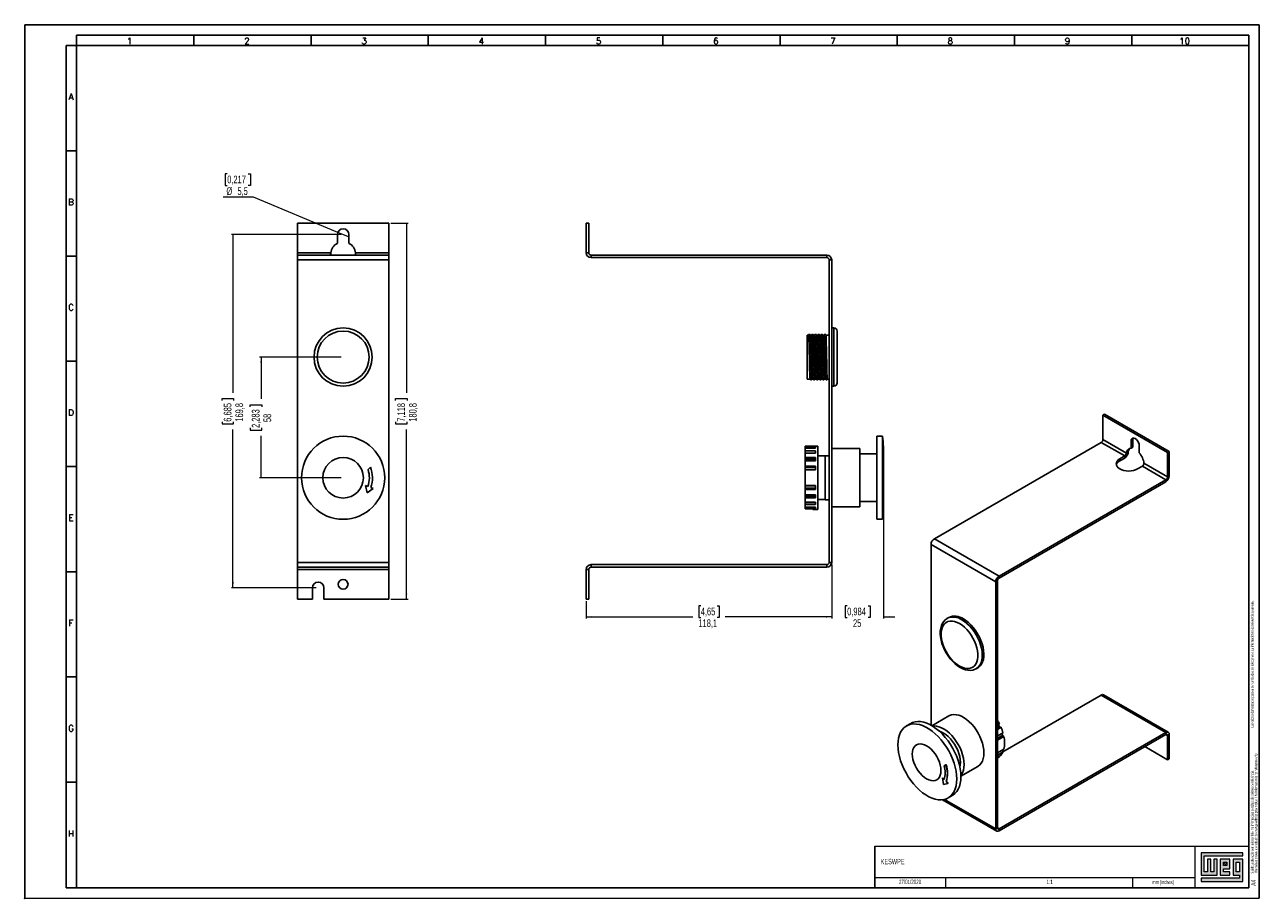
# Model space of a CAD drawing. Header units: millimetres. Extents: x 0 to 594, y 0 to 420.
import ezdxf

# ---------------------------------------------------------------- set-up
doc = ezdxf.new("R2010")
doc.units = ezdxf.units.MM
doc.header["$PDSIZE"] = -1
doc.layers.add('FORMATO', color=7, linetype='Continuous')
doc.layers.add('LEGENDA', color=7, linetype='Continuous')
doc.styles.add('SLDTEXTSTYLE0', font='ROMANS')
doc.styles.add('SLDTEXTSTYLE1', font='TXT', dxfattribs={"width": 0.605})
doc.styles.add('SLDTEXTSTYLE2', font='TXT', dxfattribs={"width": 0.569583})
doc.dimstyles.new('SLDDIMSTYLE0', dxfattribs={"dimtxt": 3.595646, "dimasz": 2.7, "dimexe": 0, "dimexo": 0.0625, "dimgap": 0.898912, "dimtad": 0, "dimdec": 1, "dimrnd": 1e-09, "dimzin": 12, "dimdsep": 46, "dimtxsty": 'SLDTEXTSTYLE1', "dimsah": 1, "dimcen": 0.09, "dimadec": 0, "dimazin": 3, "dimtfac": 1, "dimtdec": 3, "dimtofl": 0, "dimtmove": 0, "dimatfit": 3, "dimfxl": 1, "dimfrac": 2, "dimtolj": 1, "dimtzin": 12, "dimarcsym": 0})
doc.dimstyles.new('SLDDIMSTYLE1', dxfattribs={"dimtxt": 3.595646, "dimasz": 2.7, "dimexe": 0, "dimexo": 0.0625, "dimgap": 0.898912, "dimtad": 0, "dimtih": 1, "dimtoh": 1, "dimdec": 1, "dimrnd": 1e-09, "dimzin": 12, "dimdsep": 46, "dimtxsty": 'SLDTEXTSTYLE1', "dimblk1": 'NONE', "dimsah": 1, "dimcen": 0, "dimadec": 0, "dimazin": 3, "dimtfac": 1, "dimtdec": 3, "dimtmove": 0, "dimatfit": 3, "dimldrblk": 'NONE', "dimfxl": 1, "dimfrac": 2, "dimtolj": 1, "dimtzin": 12, "dimarcsym": 0})
doc.dimstyles.new('SLDDIMSTYLE2', dxfattribs={"dimtxt": 3.595646, "dimasz": 2.7, "dimexe": 0, "dimexo": 0.0625, "dimgap": 0.898912, "dimtad": 0, "dimdec": 1, "dimrnd": 1e-09, "dimzin": 12, "dimdsep": 46, "dimtxsty": 'SLDTEXTSTYLE1', "dimsah": 1, "dimcen": 0.09, "dimadec": 0, "dimazin": 3, "dimtfac": 1, "dimtdec": 3, "dimtmove": 0, "dimatfit": 0, "dimfxl": 1, "dimfrac": 2, "dimtolj": 1, "dimtzin": 12, "dimarcsym": 0})

# ---------------------------------------------------------------- blocks, each defined once
blk = doc.blocks.new('SW_NOTE_0')
at = {"color": 0, "linetype": 'Continuous', "lineweight": 0, "attachment_point": 1, "rotation": 90}
for s, insert, char_height, style in [('Sujeito a alteração sem aviso prévio. As informações contidas são valores de referência.                                                           Los valores demostrados pueden ser cambiados sin aviso previo. La información és de referencia solamente.', (-1.71, 0), 1.32292, 'SLDTEXTSTYLE2'), ('The values shown are subject to change without prior notice. The information is for reference only.', (0.06, 0), 1.3229, 'SLDTEXTSTYLE1')]:
    blk.add_mtext(s, dxfattribs=dict(at, insert=insert, char_height=char_height, style=style))
blk = doc.blocks.new('_D')
at = {"color": 7, "linetype": 'Continuous', "lineweight": 18}
for p, q in [((176.21, 324.6), (184.46, 324.6)), ((183.71, 324.6), (183.71, 243.09)), ((178.44, 239.26), (178.44, 240.28)), ((178.44, 240.28), (184.04, 240.28)), ((184.04, 240.28), (184.04, 239.26)), ((178.44, 229.14), (178.44, 228.12)), ((178.44, 228.12), (184.04, 228.12)), ((184.04, 228.12), (184.04, 229.14)), ((183.71, 143.8), (183.71, 225.31)), ((176.21, 143.8), (184.46, 143.8))]:
    blk.add_line(p, q, dxfattribs=at)
for points in [[(183.71, 324.6), (183.36, 321.9), (184.06, 321.9)], [(183.71, 143.8), (184.06, 146.5), (183.36, 146.5)]]:
    blk.add_solid(points, dxfattribs=at)
at = {"color": 7, "linetype": 'Continuous', "lineweight": 18, "char_height": 3.704, "attachment_point": 1, "rotation": 90, "style": 'SLDTEXTSTYLE1'}
for s, insert in [('7,118', (179.27, 229.14)), ('180,8', (184.88, 229.14))]:
    blk.add_mtext(s, dxfattribs=dict(at, insert=insert))
blk = doc.blocks.new('_D_1')
at = {"color": 7, "linetype": 'Continuous', "lineweight": 18}
for p, q in [((152.21, 260.2), (112.96, 260.2)), ((113.71, 260.2), (113.71, 240.09)), ((108.44, 236.26), (108.44, 237.28)), ((108.44, 237.28), (114.04, 237.28)), ((114.04, 237.28), (114.04, 236.26)), ((108.44, 226.14), (108.44, 225.12)), ((114.04, 225.12), (114.04, 226.14)), ((108.44, 225.12), (114.04, 225.12)), ((113.71, 202.2), (113.71, 222.31)), ((152.21, 202.2), (112.96, 202.2))]:
    blk.add_line(p, q, dxfattribs=at)
for points in [[(113.71, 260.2), (113.36, 257.5), (114.06, 257.5)], [(113.71, 202.2), (114.06, 204.9), (113.36, 204.9)]]:
    blk.add_solid(points, dxfattribs=at)
at = {"color": 7, "linetype": 'Continuous', "lineweight": 18, "char_height": 3.704, "attachment_point": 1, "rotation": 90, "style": 'SLDTEXTSTYLE1'}
for s, insert in [('2,283', (109.27, 226.14)), ('58', (114.88, 228.95))]:
    blk.add_mtext(s, dxfattribs=dict(at, insert=insert))
blk = doc.blocks.new('_D_2')
at = {"color": 7, "linetype": 'Continuous', "lineweight": 18}
for p, q in [((152.21, 319.1), (99.46, 319.1)), ((100.21, 319.1), (100.21, 243.09)), ((94.94, 239.26), (94.94, 240.28)), ((94.94, 240.28), (100.54, 240.28)), ((100.54, 240.28), (100.54, 239.26)), ((94.94, 229.14), (94.94, 228.12)), ((94.94, 228.12), (100.54, 228.12)), ((100.54, 228.12), (100.54, 229.14)), ((100.21, 149.3), (100.21, 225.31)), ((140.21, 149.3), (99.46, 149.3))]:
    blk.add_line(p, q, dxfattribs=at)
for points in [[(100.21, 319.1), (99.86, 316.4), (100.56, 316.4)], [(100.21, 149.3), (100.56, 152), (99.86, 152)]]:
    blk.add_solid(points, dxfattribs=at)
at = {"color": 7, "linetype": 'Continuous', "lineweight": 18, "char_height": 3.704, "attachment_point": 1, "rotation": 90, "style": 'SLDTEXTSTYLE1'}
for s, insert in [('6,685', (95.77, 229.14)), ('169,8', (101.38, 229.14))]:
    blk.add_mtext(s, dxfattribs=dict(at, insert=insert))
blk = doc.blocks.new('_D_3')
at = {"color": 7, "linetype": 'Continuous', "lineweight": 18}
for p, q in [((97.45, 348.28), (96.44, 348.28)), ((96.44, 348.28), (96.44, 342.68)), ((107.58, 348.28), (108.59, 348.28)), ((108.59, 348.28), (108.59, 342.68)), ((96.44, 342.68), (97.45, 342.68)), ((108.59, 342.68), (107.58, 342.68)), ((110.11, 337.06), (95.43, 337.06)), ((150.67, 320.16), (110.11, 337.06)), ((155.75, 318.04), (150.67, 320.16))]:
    blk.add_line(p, q, dxfattribs=at)
blk.add_solid([(150.67, 320.16), (148.31, 321.52), (148.05, 320.87)], dxfattribs=at)
at = {"color": 7, "linetype": 'Continuous', "lineweight": 18, "char_height": 3.704, "attachment_point": 1, "style": 'SLDTEXTSTYLE1'}
for s, insert in [('0,217', (97.45, 347.45)), ('%%c', (97.05, 341.84)), ('5,5', (102.36, 341.84))]:
    blk.add_mtext(s, dxfattribs=dict(at, insert=insert))
blk = doc.blocks.new('_NONE')
blk = doc.blocks.new('_D_4')
at = {"color": 7, "linetype": 'Continuous', "lineweight": 18}
for p, q in [((388.27, 160.5), (388.27, 134.55)), ((270.17, 142.8), (270.17, 134.55)), ((325.28, 140.57), (324.27, 140.57)), ((324.27, 140.57), (324.27, 134.97)), ((333.16, 140.57), (334.17, 140.57)), ((334.17, 140.57), (334.17, 134.97)), ((270.17, 135.3), (321.46, 135.3)), ((324.27, 134.97), (325.28, 134.97)), ((334.17, 134.97), (333.16, 134.97)), ((388.27, 135.3), (336.99, 135.3))]:
    blk.add_line(p, q, dxfattribs=at)
for points in [[(270.17, 135.3), (272.87, 134.95), (272.87, 135.65)], [(388.27, 135.3), (385.57, 135.65), (385.57, 134.95)]]:
    blk.add_solid(points, dxfattribs=at)
at = {"color": 7, "linetype": 'Continuous', "lineweight": 18, "char_height": 3.704, "attachment_point": 1, "style": 'SLDTEXTSTYLE1'}
for s, insert in [('4,65', (325.28, 139.75)), ('118,1', (324.16, 134.13))]:
    blk.add_mtext(s, dxfattribs=dict(at, insert=insert))
blk = doc.blocks.new('_D_5')
at = {"color": 7, "linetype": 'Continuous', "lineweight": 18}
for p, q in [((413.27, 191.45), (413.27, 134.55)), ((388.27, 160.5), (388.27, 134.55)), ((395.71, 140.57), (394.7, 140.57)), ((394.7, 140.57), (394.7, 134.97)), ((405.83, 140.57), (406.85, 140.57)), ((406.85, 140.57), (406.85, 134.97)), ((388.27, 135.3), (382.87, 135.3)), ((394.7, 134.97), (395.71, 134.97)), ((406.85, 134.97), (405.83, 134.97)), ((413.27, 135.3), (418.67, 135.3))]:
    blk.add_line(p, q, dxfattribs=at)
for points in [[(388.27, 135.3), (385.57, 135.65), (385.57, 134.95)], [(413.27, 135.3), (415.97, 134.95), (415.97, 135.65)]]:
    blk.add_solid(points, dxfattribs=at)
at = {"color": 7, "linetype": 'Continuous', "lineweight": 18, "char_height": 3.704, "attachment_point": 1, "style": 'SLDTEXTSTYLE1'}
for s, insert in [('0,984', (395.71, 139.75)), ('25', (398.52, 134.13))]:
    blk.add_mtext(s, dxfattribs=dict(at, insert=insert))

msp = doc.modelspace()

# ---------------------------------------------------------------- hatches: boundary and pattern name
at = {"linetype": 'Continuous'}
msp.add_hatch(color=7, dxfattribs=at).paths.add_polyline_path([(565.99, 21.93), (565.99, 11.15), (573.69, 11.15), (573.69, 18.85), (572.15, 18.85), (572.15, 12.69), (570.61, 12.69), (570.61, 18.85), (569.07, 18.85), (569.07, 12.69), (567.53, 12.69), (567.53, 20.39), (586.01, 20.39), (586.01, 21.93)], flags=0)
h = msp.add_hatch(color=7, dxfattribs=at)
h.paths.add_polyline_path([(565.99, 8.07), (586.01, 8.07), (586.01, 18.85), (581.39, 18.85), (581.39, 11.15), (584.47, 11.15), (584.47, 9.61), (565.99, 9.61)], flags=0)
h.paths.add_polyline_path([(582.93, 17.31), (584.47, 17.31), (584.47, 12.69), (582.93, 12.69)], flags=0)
h = msp.add_hatch(color=7, dxfattribs=at)
h.paths.add_polyline_path([(579.85, 12.69), (576.77, 12.69), (576.77, 14.23), (579.85, 14.23), (579.85, 18.85), (575.23, 18.85), (575.23, 11.15), (579.85, 11.15)], flags=0)
h.paths.add_polyline_path([(578.31, 15.77), (576.77, 15.77), (576.77, 17.31), (578.31, 17.31)], flags=0)
h = msp.add_hatch(dxfattribs=at)
h.set_pattern_fill('ANSI31', color=8, scale=0.25, style=0)
h.paths.add_polyline_path([(578.31, 15.77), (576.77, 15.77), (576.77, 17.31), (578.31, 17.31)], flags=0)

# ---------------------------------------------------------------- linework, layer by layer
at = {"color": 7, "linetype": 'Continuous', "lineweight": 25}
for p, q in [((131.21, 324.6), (131.21, 310.3)), ((131.21, 324.6), (175.21, 324.6)), ((175.21, 324.6), (175.21, 310.3)), ((270.17, 324.6), (271.37, 324.6)), ((270.17, 324.6), (270.17, 310.3)), ((271.37, 324.6), (271.37, 310.3)), ((150.46, 319.1), (150.46, 314.93)), ((155.96, 314.93), (155.96, 319.1)), ((131.21, 310.3), (147.25, 310.3)), ((131.21, 310.3), (131.21, 309.2)), ((131.21, 309.2), (175.21, 309.2)), ((131.21, 309.2), (131.21, 306.9)), ((147.21, 309.2), (147.21, 309.81)), ((159.17, 310.3), (175.21, 310.3)), ((159.21, 309.81), (159.21, 309.2)), ((175.21, 309.2), (175.21, 310.3)), ((175.21, 309.2), (175.21, 306.9)), ((270.17, 310.3), (271.37, 310.3)), ((272.47, 309.2), (272.47, 308)), ((272.47, 309.2), (385.97, 309.2)), ((385.97, 308), (385.97, 309.2)), ((131.21, 306.9), (175.21, 306.9)), ((131.21, 306.9), (131.21, 161.5)), ((175.21, 306.9), (175.21, 161.5)), ((272.47, 308), (385.97, 308)), ((388.27, 306.9), (387.07, 306.9)), ((387.07, 306.9), (387.07, 161.5)), ((388.27, 306.9), (388.27, 161.5)), ((389.37, 274.2), (388.27, 274.2)), ((376.47, 249.62), (376.47, 270.78)), ((376.47, 270.78), (377.2, 270.78)), ((377.16, 270.96), (377.13, 270.78)), ((378, 270.78), (378.7, 270.78)), ((379.5, 270.78), (380.2, 270.78)), ((381, 270.78), (381.7, 270.78)), ((382.5, 270.78), (383.2, 270.78)), ((384, 270.78), (384.7, 270.78)), ((385.5, 270.78), (387.07, 270.78)), ((390.87, 247.7), (390.87, 272.7)), ((376.47, 249.62), (377.82, 249.62)), ((377.95, 249.62), (377.82, 249.62)), ((378.62, 249.62), (379.32, 249.62)), ((379.45, 249.62), (379.32, 249.62)), ((380.12, 249.62), (380.82, 249.62)), ((380.95, 249.62), (380.82, 249.62)), ((381.62, 249.62), (382.32, 249.62)), ((382.45, 249.62), (382.32, 249.62)), ((383.12, 249.62), (383.82, 249.62)), ((383.95, 249.62), (383.82, 249.62)), ((384.62, 249.62), (385.32, 249.62)), ((385.45, 249.62), (385.32, 249.62)), ((386.12, 249.62), (387.07, 249.62)), ((388.27, 246.2), (389.37, 246.2)), ((519.56, 232.7), (518.71, 232.21)), ((518.71, 232.21), (518.71, 220.54)), ((518.71, 232.21), (549.83, 214.25)), ((519.56, 232.7), (550.67, 214.74)), ((412.77, 222.2), (409.92, 222.2)), ((409.92, 182.2), (409.92, 222.2)), ((412.77, 182.2), (412.77, 222.2)), ((518.71, 220.54), (530.06, 213.99)), ((533.17, 220.35), (532.32, 219.86)), ((532.32, 219.86), (532.32, 216.46)), ((533.17, 220.35), (533.17, 216.95)), ((381.67, 217.45), (375.47, 217.45)), ((375.47, 217.45), (375.47, 216.97)), ((380.47, 216.97), (375.47, 216.97)), ((375.47, 216.97), (375.47, 216.38)), ((375.47, 216.38), (375.47, 215.07)), ((380.47, 216.38), (375.47, 216.38)), ((380.47, 215.07), (375.47, 215.07)), ((375.47, 215.07), (375.47, 214.08)), ((380.47, 214.08), (375.47, 214.08)), ((375.47, 214.08), (375.47, 213.95)), ((375.47, 213.95), (375.47, 211.92)), ((380.47, 213.95), (375.47, 213.95)), ((380.47, 216.38), (380.47, 216.97)), ((380.47, 213.95), (380.47, 215.07)), ((381.67, 217.45), (381.67, 202.2)), ((401.77, 216.2), (388.27, 216.2)), ((401.77, 188.2), (401.77, 216.2)), ((517.93, 219.19), (437.68, 172.86)), ((517.93, 219.19), (529.25, 212.66)), ((530.9, 214.48), (530.06, 213.99)), ((533.17, 216.95), (532.32, 216.46)), ((536.21, 214.22), (536.21, 217.62)), ((550.67, 214.74), (549.83, 214.25)), ((549.83, 214.25), (549.83, 202.57)), ((550.67, 214.74), (550.67, 203.06)), ((380.47, 211.92), (375.47, 211.92)), ((375.47, 211.92), (375.47, 211.06)), ((380.47, 211.06), (375.47, 211.06)), ((375.47, 211.06), (375.47, 210.37)), ((375.47, 210.37), (375.47, 207.81)), ((380.47, 210.37), (375.47, 210.37)), ((380.47, 210.37), (380.47, 211.92)), ((385.17, 212.7), (381.67, 212.7)), ((387.07, 212.8), (385.17, 212.8)), ((385.17, 191.6), (385.17, 212.8)), ((409.92, 213.7), (401.77, 213.7)), ((413.27, 192.45), (413.27, 211.95)), ((529.25, 212.66), (526.91, 211.31)), ((529.25, 211.68), (526.91, 210.33)), ((526.91, 210.33), (526.91, 211.31)), ((529.25, 212.66), (529.25, 211.68)), ((530.71, 213.57), (529.95, 213.56)), ((538.48, 209.12), (549.83, 202.57)), ((165.2, 206.1), (166.37, 207.28)), ((380.47, 207.81), (375.47, 207.81)), ((375.47, 207.81), (375.47, 207.17)), ((380.47, 207.17), (375.47, 207.17)), ((375.47, 207.17), (375.47, 206.03)), ((380.47, 206.03), (375.47, 206.03)), ((375.47, 206.03), (375.47, 206)), ((375.47, 206), (375.47, 198.4)), ((380.47, 206), (375.47, 206)), ((380.47, 206), (380.47, 207.81)), ((381.67, 202.2), (381.67, 186.95)), ((535.4, 206.41), (537.73, 207.76)), ((537.73, 207.76), (549.05, 201.23)), ((549.83, 202.57), (550.67, 203.06)), ((163.93, 198.45), (165.1, 198.01)), ((164.74, 194.94), (163.93, 198.45)), ((167.67, 197.04), (164.74, 194.94)), ((166.5, 197.48), (167.67, 197.04)), ((380.47, 198.4), (375.47, 198.4)), ((375.47, 198.4), (375.47, 198.37)), ((380.47, 198.37), (375.47, 198.37)), ((375.47, 198.37), (375.47, 197.23)), ((380.47, 197.23), (375.47, 197.23)), ((375.47, 197.23), (375.47, 196.59)), ((375.47, 196.59), (375.47, 194.02)), ((380.47, 196.59), (375.47, 196.59)), ((380.47, 196.59), (380.47, 198.4)), ((549.05, 201.23), (468.79, 154.9)), ((549.05, 200.25), (468.79, 153.92)), ((549.05, 200.25), (549.05, 201.23)), ((380.47, 194.02), (375.47, 194.02)), ((375.47, 194.02), (375.47, 193.34)), ((380.47, 193.34), (375.47, 193.34)), ((375.47, 193.34), (375.47, 192.48)), ((375.47, 192.48), (375.47, 190.45)), ((380.47, 192.48), (375.47, 192.48)), ((380.47, 190.45), (375.47, 190.45)), ((375.47, 190.45), (375.47, 190.32)), ((380.47, 190.32), (375.47, 190.32)), ((375.47, 190.32), (375.47, 189.33)), ((380.47, 192.48), (380.47, 194.02)), ((380.47, 189.33), (380.47, 190.45)), ((381.67, 191.7), (385.17, 191.7)), ((385.17, 191.6), (387.07, 191.6)), ((401.77, 190.7), (409.92, 190.7)), ((375.47, 189.33), (375.47, 188.02)), ((380.47, 189.33), (375.47, 189.33)), ((380.47, 188.02), (375.47, 188.02)), ((375.47, 188.02), (375.47, 187.43)), ((375.47, 187.43), (375.47, 187.21)), ((380.47, 187.43), (375.47, 187.43)), ((379.22, 187.21), (375.47, 187.21)), ((379.22, 186.95), (379.22, 187.21)), ((379.22, 186.95), (381.67, 186.95)), ((380.47, 187.43), (380.47, 188.02)), ((388.27, 188.2), (401.77, 188.2)), ((409.92, 182.2), (412.77, 182.2)), ((437.68, 172.86), (468.79, 154.9)), ((436.05, 170.04), (467.16, 152.08)), ((436.05, 170.04), (436.05, 83.2)), ((131.21, 161.5), (131.21, 159.2)), ((131.21, 161.5), (175.21, 161.5)), ((175.21, 161.5), (175.21, 159.2)), ((272.47, 160.4), (272.47, 159.2)), ((385.97, 160.4), (272.47, 160.4)), ((385.97, 159.2), (385.97, 160.4)), ((387.07, 161.5), (388.27, 161.5)), ((131.21, 159.2), (175.21, 159.2)), ((131.21, 159.2), (131.21, 158.1)), ((131.21, 158.1), (175.21, 158.1)), ((131.21, 158.1), (131.21, 143.8)), ((175.21, 159.2), (175.21, 158.1)), ((175.21, 158.1), (175.21, 143.8)), ((270.17, 158.1), (270.17, 143.8)), ((271.37, 158.1), (270.17, 158.1)), ((271.37, 158.1), (271.37, 143.8)), ((385.97, 159.2), (272.47, 159.2)), ((468.79, 154.9), (468.79, 153.92)), ((138.46, 149.3), (138.46, 143.8)), ((143.96, 143.8), (143.96, 149.3)), ((468.01, 152.57), (467.16, 152.08)), ((467.16, 152.08), (467.16, 33.35)), ((468.01, 152.57), (468.01, 33.84)), ((131.21, 143.8), (138.46, 143.8)), ((143.96, 143.8), (175.21, 143.8)), ((271.37, 143.8), (270.17, 143.8)), ((444.61, 135.05), (443.83, 134.6)), ((457.83, 110.35), (458.61, 110.8)), ((457.89, 110.39), (457.83, 110.35)), ((470.68, 70.41), (517.93, 97.69)), ((517.93, 97.69), (549.05, 79.73)), ((550.2, 79.84), (519.08, 97.8)), ((426.3, 84.05), (424.28, 82.89)), ((444.61, 87.69), (436.44, 82.98)), ((468.01, 83.38), (468.97, 83.93)), ((468.01, 83.15), (468.56, 83.47)), ((468.56, 83.47), (468.97, 83.93)), ((469.06, 82.39), (468.56, 83.47)), ((468.01, 81.78), (469.06, 82.39)), ((468.01, 81.2), (469.76, 82.21)), ((468.01, 78.04), (470.69, 79.58)), ((468.01, 76.95), (470.37, 78.31)), ((468.01, 76.08), (471.1, 77.86)), ((468.79, 33.39), (549.05, 79.73)), ((468.79, 32.42), (549.05, 78.75)), ((469.76, 82.21), (469.06, 82.39)), ((470.37, 78.31), (470.14, 79.27)), ((471.1, 77.86), (470.37, 78.31)), ((549.05, 78.75), (549.05, 79.73)), ((550.67, 78.79), (549.83, 78.3)), ((549.83, 78.3), (549.83, 66.62)), ((550.67, 78.79), (550.67, 67.11)), ((468.01, 69.88), (471.1, 71.66)), ((538.93, 72.91), (549.83, 66.62)), ((468.01, 68.88), (470.69, 70.42)), ((468.01, 67.85), (469.76, 68.86)), ((468.01, 67.51), (468.97, 68.06)), ((468.01, 67.43), (468.28, 67.59)), ((468.97, 68.06), (468.85, 68.34)), ((470.69, 70.42), (470.2, 71.14)), ((549.83, 66.62), (550.67, 67.11)), ((442.41, 63.66), (443.24, 64.14)), ((443.3, 64.17), (443.24, 64.14)), ((450.44, 58.73), (458.61, 63.44)), ((442.08, 54.73), (441.51, 57.93)), ((441.51, 57.93), (442.34, 57.09)), ((441.52, 57.93), (441.51, 57.93)), ((441.52, 57.93), (442.36, 57.1)), ((444.16, 55.24), (442.08, 54.73)), ((443.39, 56.12), (443.33, 56.08)), ((443.33, 56.08), (444.16, 55.24)), ((443.39, 56.12), (444.26, 55.31)), ((444.26, 55.31), (444.16, 55.24)), ((444.28, 48.25), (446.3, 49.41)), ((441.55, 47.36), (467.64, 32.3)), ((467.16, 33.35), (468.01, 33.84)), ((468.79, 33.39), (468.79, 32.42))]:
    msp.add_line(p, q, dxfattribs=at)
at = {"color": 1, "linetype": 'Continuous', "lineweight": 25}
for p, q in [((389.37, 246.2), (389.37, 274.2)), ((549.05, 78.75), (549.83, 78.3)), ((442.57, 47.55), (467.16, 33.35)), ((468.01, 33.84), (468.79, 33.39))]:
    msp.add_line(p, q, dxfattribs=at)
at = {"color": 7, "linetype": 'Continuous', "lineweight": 18}
for p, q in [((586.01, 21.93), (565.99, 21.93)), ((565.99, 21.93), (565.99, 11.15)), ((567.53, 20.39), (586.01, 20.39)), ((567.53, 12.69), (567.53, 20.39)), ((570.61, 18.85), (569.07, 18.85)), ((569.07, 18.85), (569.07, 12.69)), ((570.61, 12.69), (570.61, 18.85)), ((573.69, 18.85), (572.15, 18.85)), ((572.15, 18.85), (572.15, 12.69)), ((573.69, 11.15), (573.69, 18.85)), ((579.85, 18.85), (575.23, 18.85)), ((575.23, 18.85), (575.23, 11.15)), ((579.85, 14.23), (579.85, 18.85)), ((586.01, 18.85), (581.39, 18.85)), ((581.39, 18.85), (581.39, 11.15)), ((586.01, 20.39), (586.01, 21.93)), ((586.01, 8.07), (586.01, 18.85)), ((569.07, 12.69), (567.53, 12.69)), ((572.15, 12.69), (570.61, 12.69)), ((576.77, 17.31), (578.31, 17.31)), ((576.77, 15.77), (576.77, 17.31)), ((578.31, 15.77), (576.77, 15.77)), ((576.77, 14.23), (579.85, 14.23)), ((576.77, 12.69), (576.77, 14.23)), ((579.85, 12.69), (576.77, 12.69)), ((578.31, 17.31), (578.31, 15.77)), ((579.85, 11.15), (579.85, 12.69)), ((582.93, 12.69), (582.93, 17.31)), ((582.93, 17.31), (584.47, 17.31)), ((584.47, 12.69), (582.93, 12.69)), ((584.47, 17.31), (584.47, 12.69)), ((443, 10), (443, 5)), ((533, 10), (533, 5)), ((565.99, 11.15), (573.69, 11.15)), ((565.99, 9.61), (565.99, 8.07)), ((584.47, 9.61), (565.99, 9.61)), ((565.99, 8.07), (586.01, 8.07)), ((575.23, 11.15), (579.85, 11.15)), ((581.39, 11.15), (584.47, 11.15)), ((584.47, 11.15), (584.47, 9.61))]:
    msp.add_line(p, q, dxfattribs=at)
at = {"color": 7, "linetype": 'Continuous', "lineweight": 25, "flags": 128}
for points in [[(147.21, 309.28), (147.23, 309.78), (147.25, 310.3)], [(147.21, 309.81), (147.23, 310.05), (147.25, 310.3)], [(159.17, 310.3), (159.19, 310.05), (159.21, 309.81)], [(159.17, 310.3), (159.19, 309.78), (159.21, 309.28)], [(377.53, 271.07), (377.45, 271.08), (377.28, 271.05), (377.17, 270.98), (377.1, 270.91), (377.07, 270.83), (377.07, 270.78)], [(377.2, 270.78), (377.21, 270.86), (377.25, 270.92), (377.32, 271), (377.44, 271.06), (377.58, 271.08), (377.75, 271.06), (377.88, 270.99), (377.95, 270.92), (377.99, 270.84), (378, 270.78)], [(377.78, 250.26), (377.74, 251.2), (377.7, 252.42), (377.65, 254.12), (377.6, 256.03), (377.56, 258.03), (377.51, 260.15), (377.46, 262.33), (377.41, 264.44), (377.36, 266.35), (377.32, 267.98), (377.28, 269.15), (377.24, 270.11), (377.2, 270.78)], [(378, 270.78), (378.04, 270.11), (378.08, 269.15), (378.12, 267.98), (378.16, 266.35), (378.21, 264.44), (378.26, 262.33), (378.31, 260.15), (378.36, 258.03), (378.4, 256.03), (378.45, 254.12), (378.5, 252.42), (378.54, 251.2), (378.58, 250.26), (378.62, 249.62)], [(379.03, 271.07), (378.95, 271.08), (378.78, 271.05), (378.67, 270.98), (378.6, 270.91), (378.57, 270.83), (378.57, 270.78)], [(378.7, 270.78), (378.71, 270.86), (378.75, 270.92), (378.82, 271), (378.94, 271.06), (379.08, 271.08), (379.25, 271.06), (379.38, 270.99), (379.45, 270.92), (379.49, 270.84), (379.5, 270.78)], [(379.28, 250.26), (379.24, 251.2), (379.2, 252.42), (379.15, 254.12), (379.1, 256.03), (379.06, 258.03), (379.01, 260.15), (378.96, 262.33), (378.91, 264.44), (378.86, 266.35), (378.82, 267.98), (378.78, 269.15), (378.74, 270.11), (378.7, 270.78)], [(379.5, 270.78), (379.54, 270.11), (379.58, 269.15), (379.62, 267.98), (379.66, 266.35), (379.71, 264.44), (379.76, 262.33), (379.81, 260.15), (379.86, 258.03), (379.9, 256.03), (379.95, 254.12), (380, 252.42), (380.04, 251.2), (380.08, 250.26), (380.12, 249.62)], [(380.53, 271.07), (380.45, 271.08), (380.28, 271.05), (380.17, 270.98), (380.1, 270.91), (380.07, 270.83), (380.07, 270.78)], [(380.2, 270.78), (380.21, 270.86), (380.25, 270.92), (380.32, 271), (380.44, 271.06), (380.58, 271.08), (380.75, 271.06), (380.88, 270.99), (380.95, 270.92), (380.99, 270.84), (381, 270.78)], [(380.78, 250.26), (380.74, 251.2), (380.7, 252.42), (380.65, 254.12), (380.6, 256.03), (380.56, 258.03), (380.51, 260.15), (380.46, 262.33), (380.41, 264.44), (380.36, 266.35), (380.32, 267.98), (380.28, 269.15), (380.24, 270.11), (380.2, 270.78)], [(381, 270.78), (381.04, 270.11), (381.08, 269.15), (381.12, 267.98), (381.16, 266.35), (381.21, 264.44), (381.26, 262.33), (381.31, 260.15), (381.36, 258.03), (381.4, 256.03), (381.45, 254.12), (381.5, 252.42), (381.54, 251.2), (381.58, 250.26), (381.62, 249.62)], [(382.03, 271.07), (381.95, 271.08), (381.78, 271.05), (381.67, 270.98), (381.6, 270.91), (381.57, 270.83), (381.57, 270.78)], [(381.7, 270.78), (381.71, 270.86), (381.75, 270.92), (381.82, 271), (381.94, 271.06), (382.08, 271.08), (382.25, 271.06), (382.38, 270.99), (382.45, 270.92), (382.49, 270.84), (382.5, 270.78)], [(382.28, 250.26), (382.24, 251.2), (382.2, 252.42), (382.15, 254.12), (382.1, 256.03), (382.06, 258.03), (382.01, 260.15), (381.96, 262.33), (381.91, 264.44), (381.86, 266.35), (381.82, 267.98), (381.78, 269.15), (381.74, 270.11), (381.7, 270.78)], [(382.5, 270.78), (382.54, 270.11), (382.58, 269.15), (382.62, 267.98), (382.66, 266.35), (382.71, 264.44), (382.76, 262.33), (382.81, 260.15), (382.86, 258.03), (382.9, 256.03), (382.95, 254.12), (383, 252.42), (383.04, 251.2), (383.08, 250.26), (383.12, 249.62)], [(383.53, 271.07), (383.45, 271.08), (383.28, 271.05), (383.17, 270.98), (383.1, 270.91), (383.07, 270.83), (383.07, 270.78)], [(383.2, 270.78), (383.21, 270.86), (383.25, 270.92), (383.32, 271), (383.44, 271.06), (383.58, 271.08), (383.75, 271.06), (383.88, 270.99), (383.95, 270.92), (383.99, 270.84), (384, 270.78)], [(383.78, 250.26), (383.74, 251.2), (383.7, 252.42), (383.65, 254.12), (383.6, 256.03), (383.56, 258.03), (383.51, 260.15), (383.46, 262.33), (383.41, 264.44), (383.36, 266.35), (383.32, 267.98), (383.28, 269.15), (383.24, 270.11), (383.2, 270.78)], [(384, 270.78), (384.04, 270.11), (384.08, 269.15), (384.12, 267.98), (384.16, 266.35), (384.21, 264.44), (384.26, 262.33), (384.31, 260.15), (384.36, 258.03), (384.4, 256.03), (384.45, 254.12), (384.5, 252.42), (384.54, 251.2), (384.58, 250.26), (384.62, 249.62)], [(385.03, 271.07), (384.95, 271.08), (384.78, 271.05), (384.67, 270.98), (384.6, 270.91), (384.57, 270.83), (384.57, 270.78)], [(384.7, 270.78), (384.71, 270.86), (384.75, 270.92), (384.82, 271), (384.94, 271.06), (385.08, 271.08), (385.25, 271.06), (385.38, 270.99), (385.45, 270.92), (385.49, 270.84), (385.5, 270.78)], [(385.28, 250.26), (385.24, 251.2), (385.2, 252.42), (385.15, 254.12), (385.1, 256.03), (385.06, 258.03), (385.01, 260.15), (384.96, 262.33), (384.91, 264.44), (384.86, 266.35), (384.82, 267.98), (384.78, 269.15), (384.74, 270.11), (384.7, 270.78)], [(385.5, 270.78), (385.54, 270.11), (385.58, 269.15), (385.62, 267.98), (385.66, 266.35), (385.71, 264.44), (385.76, 262.33), (385.81, 260.15), (385.86, 258.03), (385.9, 256.03), (385.95, 254.12), (386, 252.42), (386.04, 251.2), (386.08, 250.26), (386.12, 249.62)], [(377.85, 250.18), (377.86, 250.11), (377.99, 249.37)], [(377.99, 249.38), (378.07, 249.34), (378.21, 249.32), (378.38, 249.35), (378.5, 249.41), (378.58, 249.49), (378.61, 249.56), (378.62, 249.62)], [(378.75, 249.62), (378.73, 249.54), (378.7, 249.47), (378.61, 249.4), (378.47, 249.34), (378.32, 249.32), (378.28, 249.33)], [(379.35, 250.18), (379.36, 250.11), (379.49, 249.37)], [(379.49, 249.38), (379.57, 249.34), (379.71, 249.32), (379.88, 249.35), (380, 249.41), (380.08, 249.49), (380.11, 249.56), (380.12, 249.62)], [(380.25, 249.62), (380.23, 249.54), (380.2, 249.47), (380.11, 249.4), (379.97, 249.34), (379.82, 249.32), (379.78, 249.33)], [(380.85, 250.18), (380.86, 250.11), (380.99, 249.37)], [(380.99, 249.38), (381.07, 249.34), (381.21, 249.32), (381.38, 249.35), (381.5, 249.41), (381.58, 249.49), (381.61, 249.56), (381.62, 249.62)], [(381.75, 249.62), (381.73, 249.54), (381.7, 249.47), (381.61, 249.4), (381.47, 249.34), (381.32, 249.32), (381.28, 249.33)], [(382.35, 250.18), (382.36, 250.11), (382.49, 249.37)], [(382.49, 249.38), (382.57, 249.34), (382.71, 249.32), (382.88, 249.35), (383, 249.41), (383.08, 249.49), (383.11, 249.56), (383.12, 249.62)], [(383.25, 249.62), (383.23, 249.54), (383.2, 249.47), (383.11, 249.4), (382.97, 249.34), (382.82, 249.32), (382.78, 249.33)], [(383.85, 250.18), (383.86, 250.11), (383.99, 249.37)], [(383.99, 249.38), (384.07, 249.34), (384.21, 249.32), (384.38, 249.35), (384.5, 249.41), (384.58, 249.49), (384.61, 249.56), (384.62, 249.62)], [(384.75, 249.62), (384.73, 249.54), (384.7, 249.47), (384.61, 249.4), (384.47, 249.34), (384.32, 249.32), (384.28, 249.33)], [(385.36, 250.17), (385.43, 249.64), (385.5, 249.39)], [(385.5, 249.37), (385.57, 249.34), (385.71, 249.32), (385.88, 249.35), (386, 249.41), (386.08, 249.49), (386.11, 249.56), (386.12, 249.62)], [(386.25, 249.62), (386.23, 249.54), (386.2, 249.47), (386.11, 249.4), (385.97, 249.34), (385.82, 249.32), (385.78, 249.33)], [(536.21, 217.62), (536.12, 218.37), (535.84, 219.15), (535.41, 219.9), (534.87, 220.53), (534.27, 220.99), (533.67, 221.22), (533.13, 221.22), (532.7, 220.97), (532.42, 220.5), (532.32, 219.86)], [(533.39, 221.25), (533.27, 220.99), (533.17, 220.35)], [(529.95, 213.56), (530.02, 213.78), (530.06, 213.99)], [(530.71, 213.57), (530.85, 214.03), (530.9, 214.48)], [(526.91, 211.31), (526.17, 210.78), (525.61, 210.19), (525.27, 209.54), (525.16, 208.86), (525.27, 208.18), (525.61, 207.53), (526.17, 206.94), (526.91, 206.41), (527.82, 205.98), (528.86, 205.66), (529.98, 205.46), (531.16, 205.4), (532.33, 205.46), (533.45, 205.66), (534.49, 205.98), (535.4, 206.41)], [(538.48, 209.12), (538.48, 208.9), (538.43, 208.66)], [(443.98, 134.67), (443.78, 134.58), (442.91, 133.94), (442.16, 133.14), (441.54, 132.2), (441.06, 131.12), (440.72, 129.91), (440.53, 128.58), (440.5, 127.15), (440.62, 125.65), (440.9, 124.1), (441.32, 122.54), (441.88, 120.98), (442.57, 119.44), (443.38, 117.95), (444.29, 116.52), (445.3, 115.18), (446.39, 113.94), (447.55, 112.82), (448.76, 111.84), (450.01, 111.01), (451.28, 110.36), (452.57, 109.89), (453.84, 109.63), (455.08, 109.57), (456.24, 109.73), (457.31, 110.09), (457.89, 110.42)], [(449.77, 132.07), (450.97, 131.28), (452.15, 130.32), (453.29, 129.19), (454.36, 127.94), (455.35, 126.56), (456.23, 125.1), (456.99, 123.58), (457.62, 122.03), (458.1, 120.48), (458.42, 118.95), (458.59, 117.47), (458.59, 116.08), (458.42, 114.79), (458.1, 113.64), (457.62, 112.64), (456.99, 111.81), (456.23, 111.17), (455.35, 110.73), (454.36, 110.49), (453.29, 110.47), (452.15, 110.66), (450.97, 111.06), (449.77, 111.66), (448.57, 112.45), (447.38, 113.41), (446.25, 114.54), (445.18, 115.8), (444.19, 117.17), (443.31, 118.63), (442.55, 120.15), (441.92, 121.7), (441.44, 123.26), (441.12, 124.79), (440.95, 126.26), (440.95, 127.65), (441.12, 128.94), (441.44, 130.09), (441.92, 131.09), (442.55, 131.92), (443.31, 132.56), (444.19, 133), (445.18, 133.24), (446.25, 133.26), (447.38, 133.07), (448.57, 132.67), (449.77, 132.07)], [(443.83, 134.6), (443.94, 134.67), (443.95, 134.67)], [(451.61, 134.36), (452.87, 133.53), (454.12, 132.54), (455.32, 131.38), (456.47, 130.08), (457.53, 128.67), (458.49, 127.16), (459.35, 125.59), (460.07, 123.97), (460.66, 122.33), (461.1, 120.7), (461.38, 119.11), (461.5, 117.58), (461.46, 116.14), (461.26, 114.81), (460.9, 113.62), (460.38, 112.57), (459.73, 111.7), (458.94, 111.01), (458.61, 110.8)], [(448.43, 57.4), (448.34, 55.69), (448.1, 54.08), (447.69, 52.62), (447.12, 51.3), (446.4, 50.15), (445.54, 49.18), (444.55, 48.41), (443.44, 47.83), (442.22, 47.47), (440.91, 47.31), (439.52, 47.37), (438.07, 47.65), (436.57, 48.13), (435.05, 48.82), (433.52, 49.7), (432, 50.77), (430.5, 52.02), (429.05, 53.42), (427.66, 54.96), (426.35, 56.63), (425.13, 58.41), (424.02, 60.26), (423.03, 62.18), (422.17, 64.14), (421.45, 66.12), (420.88, 68.09), (420.47, 70.03), (420.22, 71.92), (420.14, 73.73), (420.22, 75.45), (420.47, 77.05), (420.88, 78.52), (421.45, 79.83), (422.17, 80.98), (423.03, 81.95), (424.02, 82.72), (425.13, 83.3), (426.35, 83.67), (427.66, 83.82), (429.05, 83.76), (430.5, 83.49), (432, 83), (433.52, 82.32), (435.05, 81.43), (436.57, 80.36), (438.07, 79.12), (439.52, 77.72), (440.91, 76.17), (442.22, 74.5), (443.44, 72.73), (444.55, 70.87), (445.54, 68.95), (446.4, 66.99), (447.12, 65.01), (447.69, 63.04), (448.1, 61.1), (448.34, 59.22), (448.43, 57.4)], [(426.3, 84.05), (427.14, 84.46), (428.36, 84.83), (429.67, 84.98), (431.06, 84.92), (432.52, 84.65), (434.01, 84.17), (435.53, 83.48), (437.06, 82.6), (438.59, 81.53), (440.08, 80.28), (441.53, 78.88), (442.92, 77.33), (444.24, 75.67), (445.45, 73.89), (446.57, 72.03), (447.56, 70.11), (448.42, 68.15), (449.13, 66.18), (449.7, 64.21), (450.11, 62.27), (450.36, 60.38), (450.44, 58.57)], [(444.61, 87.69), (444.95, 87.87), (445.94, 88.21), (447.03, 88.35), (448.19, 88.27), (449.41, 87.98), (450.66, 87.5), (451.93, 86.81), (453.19, 85.94), (454.42, 84.9), (455.62, 83.71), (456.74, 82.38), (457.78, 80.94), (458.72, 79.42), (459.54, 77.83), (460.23, 76.2), (460.78, 74.56), (461.18, 72.94), (461.43, 71.36), (461.51, 69.85)], [(436.78, 82.77), (437.48, 82.84), (438.64, 82.76), (439.86, 82.47), (441.11, 81.98), (442.38, 81.3), (443.64, 80.43), (444.88, 79.39), (446.07, 78.2), (447.19, 76.87), (448.23, 75.43), (449.17, 73.9), (450, 72.31), (450.69, 70.69), (451.24, 69.05), (451.64, 67.43), (451.88, 65.85), (451.96, 64.34)], [(440.04, 80.32), (440.9, 80.02), (442.06, 79.45), (443.22, 78.68), (444.35, 77.74), (445.44, 76.65), (446.46, 75.42), (447.39, 74.08), (448.21, 72.66), (448.9, 71.18), (449.46, 69.69), (449.86, 68.2), (450.11, 66.75), (450.19, 65.36)], [(440.82, 61.38), (440.74, 60.19), (440.49, 59.12), (440.07, 58.2), (439.51, 57.46), (438.81, 56.92), (437.98, 56.58), (437.06, 56.46), (436.06, 56.56), (435.01, 56.88), (433.93, 57.4), (432.85, 58.12), (431.8, 59.02), (430.8, 60.08), (429.88, 61.26), (429.06, 62.55), (428.35, 63.9), (427.79, 65.29), (427.37, 66.69), (427.12, 68.05), (427.04, 69.34), (427.12, 70.54), (427.37, 71.61), (427.79, 72.52), (428.35, 73.26), (429.06, 73.81), (429.88, 74.14), (430.8, 74.26), (431.8, 74.16), (432.85, 73.85), (433.93, 73.32), (435.01, 72.6), (436.06, 71.7), (437.06, 70.65), (437.98, 69.46), (438.81, 68.18), (439.51, 66.82), (440.07, 65.43), (440.49, 64.04), (440.74, 62.68), (440.82, 61.38)], [(450.19, 65.36), (450.11, 64.07), (449.94, 63.17)], [(461.51, 69.85), (461.43, 68.44), (461.18, 67.14), (460.78, 65.98), (460.23, 64.98), (459.54, 64.15), (458.72, 63.51), (458.61, 63.44)], [(450.44, 58.57), (450.36, 56.85), (450.11, 55.25), (449.7, 53.78), (449.13, 52.46), (448.42, 51.32), (447.56, 50.35), (446.57, 49.57), (446.3, 49.41)]]:
    msp.add_lwpolyline(points, dxfattribs=at)
at = {"color": 1, "linetype": 'Continuous', "lineweight": 25, "flags": 128}
msp.add_lwpolyline([(450.83, 133.91), (452.1, 133.09), (453.34, 132.09), (454.55, 130.93), (455.69, 129.63), (456.75, 128.22), (457.72, 126.71), (458.57, 125.14), (459.3, 123.52), (459.88, 121.88), (460.32, 120.25), (460.6, 118.66), (460.72, 117.13), (460.68, 115.69), (460.48, 114.36), (460.12, 113.17), (459.61, 112.12), (458.95, 111.25), (458.16, 110.56), (457.89, 110.39)], dxfattribs=at)
at = {"color": 7, "linetype": 'Continuous', "lineweight": 25}
for centre, radius in [((153.21, 260.2), 14), ((153.21, 260.2), 12.5), ((153.21, 202.2), 20), ((153.21, 202.2), 9.75), ((153.21, 150.95), 2.35)]:
    msp.add_circle(centre, radius, dxfattribs=at)
for centre, radius, start, end in [((153.21, 319.1), 2.75, 0, 180), ((153.21, 309.6), 6, 117.27961, 173.30023), ((153.21, 309.6), 6, 6.69977, 62.72039), ((272.47, 310.3), 2.3, 180, 270), ((272.47, 310.3), 1.1, 180, 270), ((385.97, 306.9), 2.3, 0, 90), ((385.97, 306.9), 1.1, 0, 90), ((389.37, 272.7), 1.5, 0, 90), ((389.37, 247.7), 1.5, 270, 0), ((307.96, 211.95), 105.31, 0, 5.5854), ((517.02, 220.61), 1.69, 302.60548, 357.39452), ((532.48, 214.04), 2.42, 93.65896, 181.2608), ((533.91, 214.3), 3.01, 136.54541, 176.66889), ((528.95, 207.93), 9.61, 7.15147, 40.88051), ((528.3, 207.41), 3.23, 115.4505, 162.75492), ((527.32, 214.67), 3.56, 302.75602, 341.88951), ((528.33, 214.09), 1.7, 302.75602, 341.88951), ((536.81, 209.19), 1.7, 302.75602, 341.88951), ((153.21, 202.2), 12.61, 340.58656, 18.03833), ((153.21, 202.2), 14.11, 340.45096, 21.09689), ((547.14, 203.23), 3.53, 302.60548, 357.39452), ((548.14, 202.65), 1.69, 302.60548, 357.39452), ((307.96, 192.45), 105.31, 354.4146, 0), ((439.58, 169.88), 3.53, 122.60548, 177.39452), ((272.47, 158.1), 2.3, 90, 180), ((385.97, 161.5), 1.1, 270, 0), ((385.97, 161.5), 2.3, 270, 0), ((272.47, 158.1), 1.1, 90, 180), ((470.7, 151.92), 3.53, 122.60548, 177.39452), ((141.21, 149.3), 2.75, 0, 180), ((469.7, 152.49), 1.69, 122.60548, 177.39452), ((447.5, 128.57), 7.1, 54.63755, 114.05199), ((518.61, 96.75), 1.16, 65.69288, 125.61758), ((445.44, 72.01), 26.37, 26.87065, 31.15743), ((447.72, 72.99), 23.89, 16.03232, 22.71723), ((457.18, 74.76), 14.27, 347.4498, 12.55018), ((549.68, 78.95), 1, 350.78596, 129.20329), ((549.35, 78.37), 0.48, 350.78596, 129.20329), ((465.72, 72.02), 5.12, 300.01164, 309.35857), ((464.58, 72.99), 6.62, 321.50214, 337.24303), ((431.32, 60.49), 11.53, 342.84457, 15.95742), ((430.55, 59.96), 13.36, 343.1176, 18.21383), ((430.61, 60), 13.36, 343.1176, 18.21383), ((443.9, 63.87), 8.07, 323.99023, 3.37004), ((468.16, 33.19), 1, 170.78596, 309.20329), ((468.49, 33.77), 0.48, 170.78596, 309.20329)]:
    msp.add_arc(centre, radius, start, end, dxfattribs=at)
at = {"color": 1, "linetype": 'Continuous', "lineweight": 25}
msp.add_arc((446.7, 128.07), 7.15, 54.75541, 112.63963, dxfattribs=at)
at = {"layer": 'FORMATO'}
for p, q in [((594, 420), (0, 420)), ((0, 420), (0, 0)), ((594, 0), (594, 420)), ((20, 410), (20, 5)), ((25, 410), (20, 410)), ((589, 415), (25, 415)), ((25, 415), (25, 410)), ((25, 410), (25, 5)), ((589, 410), (25, 410)), ((81.4, 415), (81.4, 410)), ((137.8, 415), (137.8, 410)), ((194.2, 415), (194.2, 410)), ((250.6, 415), (250.6, 410)), ((307, 415), (307, 410)), ((363.4, 415), (363.4, 410)), ((419.8, 415), (419.8, 410)), ((476.2, 415), (476.2, 410)), ((532.6, 415), (532.6, 410)), ((589, 415), (589, 410)), ((589, 5), (589, 410)), ((25, 359.4), (20, 359.4)), ((25, 308.8), (20, 308.8)), ((25, 258.2), (20, 258.2)), ((25, 207.6), (20, 207.6)), ((25, 157), (20, 157)), ((25, 106.4), (20, 106.4)), ((25, 55.8), (20, 55.8)), ((409, 25.1), (409, 5)), ((25, 5), (20, 5)), ((589, 5), (25, 5))]:
    msp.add_line(p, q, dxfattribs=at)
at = {"layer": 'FORMATO', "lineweight": 18}
for p, q in [((409, 25.1), (589, 25.1)), ((563, 25), (563, 5)), ((409, 10), (443, 10)), ((443, 10), (563, 10)), ((0, 0), (594, 0))]:
    msp.add_line(p, q, dxfattribs=at)
at = {"layer": 'FORMATO', "color": 7}
msp.add_point((0, 0), dxfattribs=at)

# ---------------------------------------------------------------- block references
at = {"color": 7, "linetype": 'Continuous', "lineweight": 0}
msp.add_blockref('SW_NOTE_0', (591.64, 11.96), dxfattribs=at)

# ---------------------------------------------------------------- texts
at = {"layer": 'FORMATO'}
for s, insert, char_height, attachment_point, style in [('1', (50.53, 413.64), 3, 2, 'SLDTEXTSTYLE0'), ('2', (106.93, 413.64), 3, 2, 'SLDTEXTSTYLE0'), ('3', (163.33, 413.64), 3, 2, 'SLDTEXTSTYLE0'), ('4', (219.73, 413.64), 3, 2, 'SLDTEXTSTYLE0'), ('5', (276.13, 413.64), 3, 2, 'SLDTEXTSTYLE0'), ('6', (332.53, 413.64), 3, 2, 'SLDTEXTSTYLE0'), ('7', (388.93, 413.64), 3, 2, 'SLDTEXTSTYLE0'), ('8', (445.33, 413.64), 3, 2, 'SLDTEXTSTYLE0'), ('9', (501.73, 413.64), 3, 2, 'SLDTEXTSTYLE0'), ('10', (558.11, 413.64), 3, 2, 'SLDTEXTSTYLE0'), ('A', (22.28, 386.85), 3, 2, 'SLDTEXTSTYLE0'), ('B', (22.3, 336.25), 3, 2, 'SLDTEXTSTYLE0'), ('C', (22.3, 285.65), 3, 2, 'SLDTEXTSTYLE0'), ('D', (22.3, 235.05), 3, 2, 'SLDTEXTSTYLE0'), ('E', (22.31, 184.45), 3, 2, 'SLDTEXTSTYLE0'), ('F', (22.28, 133.85), 3, 2, 'SLDTEXTSTYLE0'), ('G', (22.3, 83.25), 3, 2, 'SLDTEXTSTYLE0'), ('H', (22.28, 32.65), 3, 2, 'SLDTEXTSTYLE0'), ('mm [inches]', (542.49, 8.71), 1.9, 1, 'SLDTEXTSTYLE1')]:
    msp.add_mtext(s, dxfattribs=dict(at, insert=insert, char_height=char_height, attachment_point=attachment_point, style=style))
at = {"layer": 'LEGENDA', "style": 'SLDTEXTSTYLE1'}
for s, insert, char_height, attachment_point in [('KESWPE', (411.86, 18.96), 2.646, 1), ('27/01/2020', (425.97, 8.94), 2.117, 2), ('1:1', (493.16, 8.94), 2.117, 2)]:
    msp.add_mtext(s, dxfattribs=dict(at, insert=insert, char_height=char_height, attachment_point=attachment_point))
at = {"layer": 'LEGENDA', "insert": (589.98, 5.98), "char_height": 2.381, "attachment_point": 1, "rotation": 90, "style": 'SLDTEXTSTYLE1'}
msp.add_mtext('A4', dxfattribs=at)

# ---------------------------------------------------------------- dimensions: what is measured, and where the dimension line sits
at = {"color": 7, "linetype": 'Continuous', "lineweight": 18}
dim = msp.add_diameter_dim_2p(p1=(155.75, 318.04), p2=(150.67, 320.16), dimstyle='SLDDIMSTYLE1', dxfattribs=at)
dim.commit()
dim.dimension.update_dxf_attribs({"geometry": '_D_3', "text_midpoint": (102.52, 343.01), "dimtype": 163})
for base, p1, p2, picture, middle in [((183.71, 143.8), (175.21, 324.6), (175.21, 143.8), '_D', (183.71, 234.2)), ((100.21, 149.3), (153.21, 319.1), (141.21, 149.3), '_D_2', (100.21, 234.2)), ((113.71, 202.2), (153.21, 260.2), (153.21, 202.2), '_D_1', (113.71, 231.2))]:
    dim = msp.add_linear_dim(base=base, p1=p1, p2=p2, angle=90, dimstyle='SLDDIMSTYLE0', dxfattribs=at)
    dim.commit()
    dim.dimension.update_dxf_attribs({"geometry": picture, "text_midpoint": middle, "dimtype": 160})
for base, p1, p2, dimstyle, picture, middle in [((413.27, 135.3), (388.27, 161.5), (413.27, 192.45), 'SLDDIMSTYLE2', '_D_5', (400.77, 135.3)), ((388.27, 135.3), (270.17, 143.8), (388.27, 161.5), 'SLDDIMSTYLE0', '_D_4', (329.22, 135.3))]:
    dim = msp.add_linear_dim(base=base, p1=p1, p2=p2, dimstyle=dimstyle, dxfattribs=at)
    dim.commit()
    dim.dimension.update_dxf_attribs({"geometry": picture, "text_midpoint": middle, "dimtype": 160})

doc.saveas('drawing.dxf')
